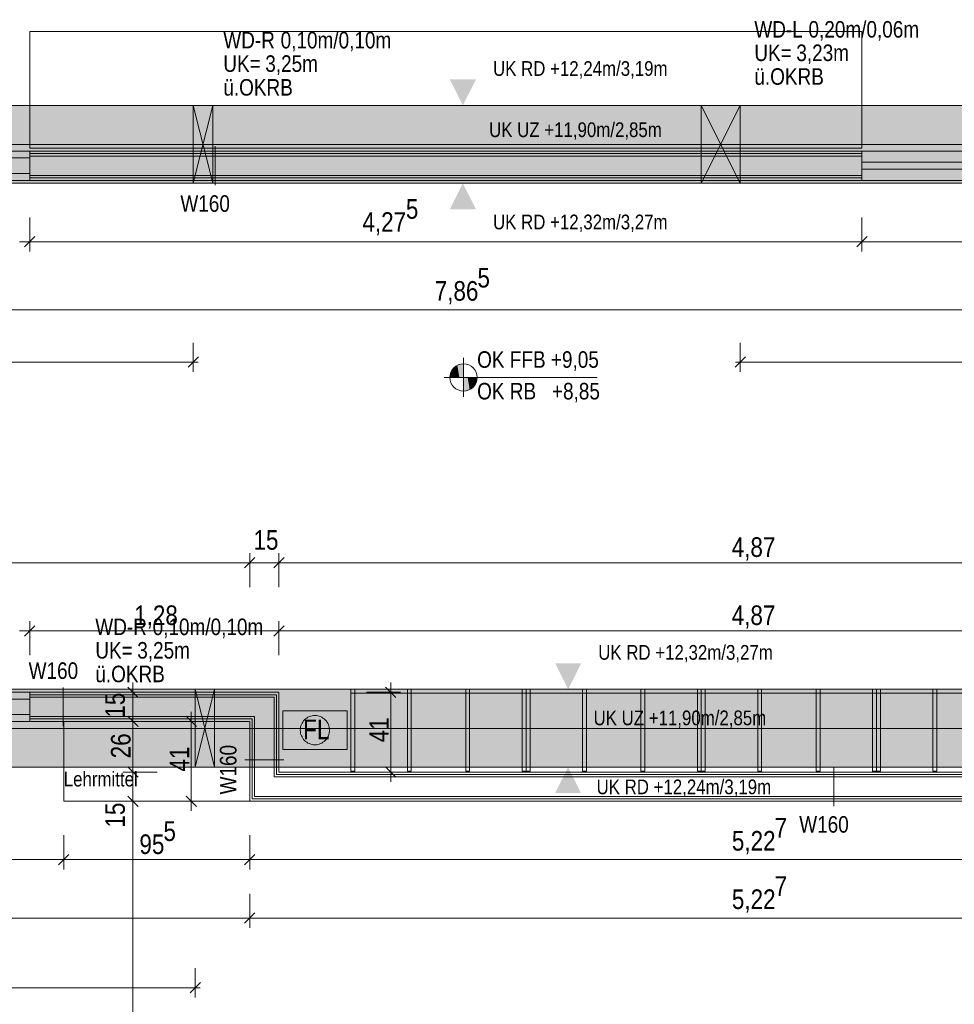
# Model space of a CAD drawing. Extents: x -620 to 300, y 62 to 1112.
# Tile 54 of 95: x -89 to 7, y 521 to 622. Entities that reach past the tile are written whole.
import ezdxf
from ezdxf.lldxf.tags import DXFTag

# ---------------------------------------------------------------- set-up
doc = ezdxf.new("R2010")
doc.units = 0
doc.layers.get('0').update_dxf_attribs({"lineweight": 13})
for name, color, linetype, lineweight, true_color in [('00 -Bauelemente -Dämmung innen', 7, 'Continuous', 9, 0xff7fe6), ('00 -Bauelemente -Gipskarton', 7, 'Continuous', 9, 0xff7fe6), ('00_Beschriftung UZ', 3, 'Continuous', 13, 0x00ff00), ('30 -34 Innenwände- 11 Durchbruch', 4, 'Continuous', 9, 0x00ffff), ('30 -34 Innenwände- 2 nichttragend', 7, 'Continuous', 18, 0xff7fe6), ('30 -34 Innenwände- 4 Türen_Fenster', 7, 'Continuous', 15, 0x9955ff), ('30 -35 Decken- 1 Konstruktion-Träger- Stahlbeton', 7, 'grob-A06G9S5M8I', 13, 0x33aa00), ('40 -47 Nutzungspez. Anlagen- 4 Feuerlöschanlagen', 7, 'Continuous', 9, 0xff7fff), ('60- 61 allgemeine Ausstattung- 1 Möbel', 7, 'Continuous', 9, 0x00cccc), ('70 -72 Beschriftung- 1 Beschriftung allgemein', 7, 'Continuous', 9, 0xff6633), ('70 -76 Bemaßung- 2 Allgemein', 9, 'Continuous', 5, 0x808080), ('iwb_Schraffur_Unterzug', 7, 'Continuous', 5, 0xffffcc)]:
    doc.layers.add(name, color=color, linetype=linetype, lineweight=lineweight, true_color=true_color)
for name, color, linetype, lineweight in [('70 -71 Achsen- 1 Gebäudeachsen', 7, 'STRICHPUNKT2-A06G9S5N8I', 18), ('70 -72 Beschriftung- 5 Höhenkoten', 7, 'Continuous', 15), ('70 -75 Raumstempel- 3 Wandstempel', 7, 'Continuous', 50)]:
    doc.layers.add(name, color=color, linetype=linetype, lineweight=lineweight)
doc.styles.get("Standard").update_dxf_attribs({"font": 'ARIALN.TTF'})
tags = doc.linetypes.add('fein_strichliert-A06G9S5O8I', pattern=[4, 1, -2, 1]).pattern_tags.tags
tags[8:9] = [DXFTag(74, 4), DXFTag(75, 0), DXFTag(340, '0'), DXFTag(46, 0.0), DXFTag(50, 0.0), DXFTag(44, 0.0), DXFTag(45, 0.0)]
tags[6:7] = [DXFTag(74, 4), DXFTag(75, 0), DXFTag(340, '0'), DXFTag(46, 0.0), DXFTag(50, 0.0), DXFTag(44, 0.0), DXFTag(45, 0.0)]
tags[4:5] = [DXFTag(74, 4), DXFTag(75, 0), DXFTag(340, '0'), DXFTag(46, 0.0), DXFTag(50, 0.0), DXFTag(44, 0.0), DXFTag(45, 0.0)]
tags = doc.linetypes.add('grob-A06G9S5M8I', pattern=[14, 3, -8, 3]).pattern_tags.tags
tags[8:9] = [DXFTag(74, 4), DXFTag(75, 0), DXFTag(340, '0'), DXFTag(46, 0.0), DXFTag(50, 0.0), DXFTag(44, 0.0), DXFTag(45, 0.0)]
tags[6:7] = [DXFTag(74, 4), DXFTag(75, 0), DXFTag(340, '0'), DXFTag(46, 0.0), DXFTag(50, 0.0), DXFTag(44, 0.0), DXFTag(45, 0.0)]
tags[4:5] = [DXFTag(74, 4), DXFTag(75, 0), DXFTag(340, '0'), DXFTag(46, 0.0), DXFTag(50, 0.0), DXFTag(44, 0.0), DXFTag(45, 0.0)]
tags = doc.linetypes.add('STRICHPUNKT2-A06G9S5N8I', pattern=[12.7, 6.35, -3.175, 0, -3.175]).pattern_tags.tags
tags[10:11] = [DXFTag(74, 4), DXFTag(75, 0), DXFTag(340, '0'), DXFTag(46, 0.0), DXFTag(50, 0.0), DXFTag(44, 0.0), DXFTag(45, 0.0)]
tags[8:9] = [DXFTag(74, 4), DXFTag(75, 0), DXFTag(340, '0'), DXFTag(46, 0.0), DXFTag(50, 0.0), DXFTag(44, 0.0), DXFTag(45, 0.0)]
tags[6:7] = [DXFTag(74, 4), DXFTag(75, 0), DXFTag(340, '0'), DXFTag(46, 0.0), DXFTag(50, 0.0), DXFTag(44, 0.0), DXFTag(45, 0.0)]
tags[4:5] = [DXFTag(74, 4), DXFTag(75, 0), DXFTag(340, '0'), DXFTag(46, 0.0), DXFTag(50, 0.0), DXFTag(44, 0.0), DXFTag(45, 0.0)]

# ---------------------------------------------------------------- blocks, each defined once
blk = doc.blocks.new('Referenz-A06G9S5P8I')
at = {"layer": '00 -Bauelemente -Dämmung innen', "color": 0, "linetype": 'Continuous', "lineweight": -2, "ltscale": 0.13}
for p, q in [((-87.55, 608.27), (-2.05, 608.27)), ((-87.55, 606.27), (-2.05, 606.27)), ((-87.55, 552.67), (-62.45, 552.67)), ((-62.45, 552.67), (-62.45, 544.47)), ((-87.55, 550.67), (-64.45, 550.67)), ((-64.45, 550.67), (-64.45, 542.47)), ((-62.45, 544.47), (41.09, 544.47)), ((-64.45, 542.47), (41.09, 542.47))]:
    blk.add_line(p, q, dxfattribs=at)
at = {"layer": '00 -Bauelemente -Gipskarton', "color": 0, "linetype": 'Continuous', "lineweight": -2, "ltscale": 0.13}
for p, q in [((-87.55, 608.77), (-2.05, 608.77)), ((-87.55, 608.52), (-2.05, 608.52)), ((-87.55, 608.27), (-2.05, 608.27)), ((-87.55, 606.27), (-2.05, 606.27)), ((-87.55, 606.02), (-2.05, 606.02)), ((-87.55, 605.77), (-2.05, 605.77)), ((-87.55, 553.17), (-61.95, 553.17)), ((-87.55, 552.92), (-62.2, 552.92)), ((-87.55, 552.67), (-62.45, 552.67)), ((-62.45, 552.67), (-62.45, 544.47)), ((-62.2, 552.92), (-62.2, 544.72)), ((-61.95, 553.17), (-61.95, 544.97)), ((-87.55, 550.67), (-64.45, 550.67)), ((-64.45, 550.67), (-64.45, 542.47)), ((-87.55, 550.42), (-64.7, 550.42)), ((-87.55, 550.17), (-64.95, 550.17)), ((-64.95, 550.17), (-64.95, 541.97)), ((-64.7, 550.42), (-64.7, 542.22)), ((-62.45, 544.47), (41.09, 544.47)), ((-62.2, 544.72), (41.09, 544.72)), ((-61.95, 544.97), (41.09, 544.97)), ((-64.45, 542.47), (41.09, 542.47)), ((-64.95, 541.97), (41.09, 541.97)), ((-64.7, 542.22), (41.09, 542.22))]:
    blk.add_line(p, q, dxfattribs=at)
at = {"layer": '00_Beschriftung UZ', "color": 0, "lineweight": -2}
for points in [[(-44.38, 616.14), (-43.05, 613.47), (-41.71, 616.14)], [(-44.38, 610.8), (-43.05, 613.47), (-41.71, 610.81)], [(-44.38, 608.14), (-43.05, 605.47), (-41.71, 608.14)], [(-44.38, 602.8), (-43.05, 605.47), (-41.71, 602.81)], [(-33.57, 556.14), (-32.23, 553.47), (-30.9, 556.14)], [(-33.57, 550.8), (-32.23, 553.47), (-30.9, 550.81)], [(-33.57, 548.14), (-32.23, 545.47), (-30.9, 548.14)], [(-33.57, 542.8), (-32.23, 545.47), (-30.9, 542.81)]]:
    blk.add_solid(points, dxfattribs=at)
at = {"layer": '30 -34 Innenwände- 11 Durchbruch', "color": 0, "linetype": 'Continuous', "lineweight": -2, "ltscale": 0.13}
for p, q in [((-70.75, 613.47), (-68.75, 613.47)), ((-68.75, 613.47), (-70.75, 605.47)), ((-68.75, 605.47), (-70.75, 613.47)), ((-70.75, 605.47), (-70.75, 613.47)), ((-70.75, 613.47), (-68.75, 605.47)), ((-68.75, 613.47), (-70.75, 605.47)), ((-68.75, 605.47), (-68.75, 613.47)), ((-18.55, 613.47), (-14.55, 613.47)), ((-14.55, 613.47), (-18.55, 605.47)), ((-14.55, 605.47), (-18.55, 613.47)), ((-18.55, 605.47), (-18.55, 613.47)), ((-18.55, 613.47), (-14.55, 605.47)), ((-14.55, 613.47), (-18.55, 605.47)), ((-14.55, 605.47), (-14.55, 613.47)), ((-70.75, 605.47), (-68.75, 605.47)), ((-18.55, 605.47), (-14.55, 605.47)), ((-70.55, 553.47), (-68.55, 553.47)), ((-68.55, 553.47), (-70.55, 545.47)), ((-68.55, 545.47), (-70.55, 553.47)), ((-70.55, 545.47), (-70.55, 553.47)), ((-70.55, 553.47), (-68.55, 545.47)), ((-68.55, 553.47), (-70.55, 545.47)), ((-68.55, 545.47), (-68.55, 553.47)), ((-70.55, 545.47), (-68.55, 545.47))]:
    blk.add_line(p, q, dxfattribs=at)
at = {"layer": '30 -34 Innenwände- 11 Durchbruch', "color": 0, "lineweight": -2}
for points in [[(-70.75, 605.47), (-70.75, 613.47), (-69.75, 609.47)], [(-68.75, 605.47), (-69.75, 609.47), (-68.75, 613.47)], [(-18.55, 605.47), (-18.55, 613.47), (-16.55, 609.47)], [(-14.55, 605.47), (-16.55, 609.47), (-14.55, 613.47)], [(-70.55, 545.47), (-70.55, 553.47), (-69.55, 549.47)], [(-68.55, 545.47), (-69.55, 549.47), (-68.55, 553.47)]]:
    blk.add_solid(points, dxfattribs=at)
at = {"layer": '30 -34 Innenwände- 2 nichttragend', "color": 0, "linetype": 'Continuous', "lineweight": -2, "ltscale": 0.13}
for p, q in [((-87.55, 608.52), (-87.55, 608.77)), ((-87.55, 608.77), (-2.05, 608.77)), ((-87.55, 608.27), (-87.55, 608.52)), ((-87.55, 605.77), (-87.55, 608.52)), ((-87.55, 606.27), (-87.55, 608.27)), ((-2.05, 608.52), (-2.05, 608.77)), ((-2.05, 608.27), (-2.05, 608.52)), ((-2.05, 605.77), (-2.05, 608.52)), ((-2.05, 606.27), (-2.05, 608.27)), ((-87.55, 606.02), (-87.55, 606.27)), ((-2.05, 606.02), (-2.05, 606.27)), ((-87.55, 605.77), (-87.55, 606.02)), ((-87.55, 605.77), (-2.05, 605.77)), ((-2.05, 605.77), (-2.05, 606.02)), ((-87.55, 553.17), (-61.95, 553.17)), ((-87.55, 552.92), (-87.55, 553.17)), ((-87.55, 550.17), (-87.55, 552.92)), ((-87.55, 552.67), (-87.55, 552.92)), ((-87.55, 550.67), (-87.55, 552.67)), ((-61.95, 553.17), (-61.95, 544.97)), ((-87.55, 550.42), (-87.55, 550.67)), ((-87.55, 550.17), (-87.55, 550.42)), ((-87.55, 550.17), (-64.95, 550.17)), ((-64.95, 550.17), (-64.95, 541.97)), ((-61.95, 544.97), (41.09, 544.97)), ((-64.95, 541.97), (41.09, 541.97))]:
    blk.add_line(p, q, dxfattribs=at)
at = {"layer": '30 -34 Innenwände- 4 Türen_Fenster', "color": 0, "linetype": 'grob-A06G9S5M8I', "lineweight": -2, "ltscale": 0.13}
for p, q in [((-121.55, 608.77), (-87.55, 608.77)), ((-121.55, 605.77), (-87.55, 605.77)), ((-121.55, 553.17), (-87.55, 553.17)), ((-121.55, 550.17), (-87.55, 550.17))]:
    blk.add_line(p, q, dxfattribs=at)
at = {"layer": '30 -34 Innenwände- 4 Türen_Fenster', "color": 0, "linetype": 'Continuous', "lineweight": -2, "ltscale": 0.13}
for p, q in [((-2.05, 608.77), (31.95, 608.77)), ((-2.05, 607.63), (-2.05, 608.77)), ((-102.15, 608.07), (-87.55, 608.07)), ((-87.55, 608.07), (-87.55, 606.47)), ((-2.05, 606.91), (-2.05, 607.63)), ((-2.05, 607.63), (31.95, 607.63)), ((-87.55, 606.47), (-102.15, 606.47)), ((-2.05, 606.91), (-2.05, 605.77)), ((31.95, 606.91), (-2.05, 606.91)), ((-2.05, 605.77), (31.95, 605.77)), ((-102.15, 552.47), (-87.55, 552.47)), ((-87.55, 552.47), (-87.55, 550.87)), ((-87.55, 550.87), (-102.15, 550.87))]:
    blk.add_line(p, q, dxfattribs=at)
at = {"layer": '30 -35 Decken- 1 Konstruktion-Träger- Stahlbeton', "color": 0, "lineweight": -2}
for p, q in [((-451.55, 613.47), (35.45, 613.47)), ((-451.55, 605.47), (35.45, 605.47)), ((35.45, 553.47), (-451.55, 553.47)), ((35.45, 545.47), (-451.55, 545.47))]:
    blk.add_line(p, q, dxfattribs=at)
at = {"layer": '40 -47 Nutzungspez. Anlagen- 4 Feuerlöschanlagen', "color": 0, "linetype": 'Continuous', "lineweight": -2, "ltscale": 0.13}
for p, q in [((-61.55, 547.27), (-61.55, 551.27)), ((-61.55, 551.27), (-54.95, 551.27)), ((-59.31, 550.33), (-59.2, 550.43)), ((-59.2, 550.43), (-59.08, 550.52)), ((-59.08, 550.52), (-58.96, 550.6)), ((-58.96, 550.6), (-58.82, 550.66)), ((-58.82, 550.66), (-58.68, 550.71)), ((-58.68, 550.71), (-58.54, 550.75)), ((-58.54, 550.75), (-58.4, 550.77)), ((-58.4, 550.77), (-58.25, 550.77)), ((-58.25, 550.77), (-58.1, 550.77)), ((-58.1, 550.77), (-57.96, 550.75)), ((-57.96, 550.75), (-57.81, 550.71)), ((-57.81, 550.71), (-57.68, 550.66)), ((-57.68, 550.66), (-57.54, 550.6)), ((-57.54, 550.6), (-57.42, 550.52)), ((-57.42, 550.52), (-57.3, 550.43)), ((-57.3, 550.43), (-57.19, 550.33)), ((-54.95, 551.27), (-54.95, 547.27)), ((-59.75, 549.27), (-59.74, 549.42)), ((-59.74, 549.42), (-59.72, 549.57)), ((-59.72, 549.57), (-59.68, 549.71)), ((-59.68, 549.71), (-59.64, 549.85)), ((-59.64, 549.85), (-59.57, 549.98)), ((-59.57, 549.98), (-59.5, 550.11)), ((-59.5, 550.11), (-59.41, 550.23)), ((-59.41, 550.23), (-59.31, 550.33)), ((-57.19, 550.33), (-57.09, 550.23)), ((-57.09, 550.23), (-57, 550.11)), ((-57, 550.11), (-56.93, 549.98)), ((-56.93, 549.98), (-56.86, 549.85)), ((-56.86, 549.85), (-56.81, 549.71)), ((-56.81, 549.71), (-56.78, 549.57)), ((-56.78, 549.57), (-56.76, 549.42)), ((-56.76, 549.42), (-56.75, 549.27)), ((-59.74, 549.13), (-59.75, 549.27)), ((-59.72, 548.98), (-59.74, 549.13)), ((-59.68, 548.84), (-59.72, 548.98)), ((-59.64, 548.7), (-59.68, 548.84)), ((-59.57, 548.57), (-59.64, 548.7)), ((-59.5, 548.44), (-59.57, 548.57)), ((-59.41, 548.32), (-59.5, 548.44)), ((-57, 548.44), (-57.09, 548.32)), ((-56.93, 548.57), (-57, 548.44)), ((-56.86, 548.7), (-56.93, 548.57)), ((-56.81, 548.84), (-56.86, 548.7)), ((-56.78, 548.98), (-56.81, 548.84)), ((-56.76, 549.13), (-56.78, 548.98)), ((-56.75, 549.27), (-56.76, 549.13)), ((-59.31, 548.21), (-59.41, 548.32)), ((-59.2, 548.11), (-59.31, 548.21)), ((-59.08, 548.03), (-59.2, 548.11)), ((-58.96, 547.95), (-59.08, 548.03)), ((-58.82, 547.89), (-58.96, 547.95)), ((-58.68, 547.84), (-58.82, 547.89)), ((-58.54, 547.8), (-58.68, 547.84)), ((-58.4, 547.78), (-58.54, 547.8)), ((-58.25, 547.77), (-58.4, 547.78)), ((-58.1, 547.78), (-58.25, 547.77)), ((-57.96, 547.8), (-58.1, 547.78)), ((-57.81, 547.84), (-57.96, 547.8)), ((-57.68, 547.89), (-57.81, 547.84)), ((-57.54, 547.95), (-57.68, 547.89)), ((-57.42, 548.03), (-57.54, 547.95)), ((-57.3, 548.11), (-57.42, 548.03)), ((-57.19, 548.21), (-57.3, 548.11)), ((-57.09, 548.32), (-57.19, 548.21)), ((-54.95, 547.27), (-61.55, 547.27))]:
    blk.add_line(p, q, dxfattribs=at)
at = {"layer": '60- 61 allgemeine Ausstattung- 1 Möbel', "color": 0, "linetype": 'Continuous', "lineweight": -2, "ltscale": 0.13}
for p, q in [((-87.55, 609.07), (-87.55, 621.07)), ((-87.55, 621.07), (-2.05, 621.07)), ((-2.05, 621.07), (-2.05, 609.07)), ((-2.05, 609.07), (-87.55, 609.07))]:
    blk.add_line(p, q, dxfattribs=at)
at = {"layer": '60- 61 allgemeine Ausstattung- 1 Möbel', "color": 0, "linetype": 'fein_strichliert-A06G9S5O8I', "lineweight": -2, "ltscale": 0.13}
for p, q in [((-54.55, 545.07), (-54.55, 553.47)), ((-54.55, 553.47), (-54.15, 553.47)), ((-54.55, 553.07), (-54.55, 553.47)), ((-54.55, 553.47), (35.45, 553.47)), ((-54.15, 553.47), (-54.15, 545.07)), ((-48.75, 545.07), (-48.75, 553.47)), ((-48.75, 553.47), (-48.35, 553.47)), ((-48.35, 553.47), (-48.35, 545.07)), ((-42.75, 545.07), (-42.75, 553.47)), ((-42.75, 553.47), (-42.35, 553.47)), ((-42.35, 553.47), (-42.35, 545.07)), ((-36.95, 545.07), (-36.95, 553.47)), ((-36.95, 553.47), (-36.55, 553.47)), ((-36.55, 545.07), (-36.55, 553.47)), ((-36.55, 553.47), (-36.15, 553.47)), ((-36.55, 553.47), (-36.55, 545.07)), ((-36.15, 553.47), (-36.15, 545.07)), ((-30.75, 545.07), (-30.75, 553.47)), ((-30.75, 553.47), (-30.35, 553.47)), ((-30.35, 553.47), (-30.35, 545.07)), ((-24.75, 545.07), (-24.75, 553.47)), ((-24.75, 553.47), (-24.35, 553.47)), ((-24.35, 553.47), (-24.35, 545.07)), ((-18.95, 545.07), (-18.95, 553.47)), ((-18.95, 553.47), (-18.55, 553.47)), ((-18.55, 545.07), (-18.55, 553.47)), ((-18.55, 553.47), (-18.15, 553.47)), ((-18.55, 553.47), (-18.55, 545.07)), ((-18.15, 553.47), (-18.15, 545.07)), ((-12.75, 545.07), (-12.75, 553.47)), ((-12.75, 553.47), (-12.35, 553.47)), ((-12.35, 553.47), (-12.35, 545.07)), ((-6.75, 545.07), (-6.75, 553.47)), ((-6.75, 553.47), (-6.35, 553.47)), ((-6.35, 553.47), (-6.35, 545.07)), ((-0.95, 545.07), (-0.95, 553.47)), ((-0.95, 553.47), (-0.55, 553.47)), ((-0.55, 545.07), (-0.55, 553.47)), ((-0.55, 553.47), (-0.15, 553.47)), ((-0.55, 553.47), (-0.55, 545.07)), ((-0.15, 553.47), (-0.15, 545.07)), ((5.25, 545.07), (5.25, 553.47)), ((5.25, 553.47), (5.65, 553.47)), ((5.65, 553.47), (5.65, 545.07)), ((35.45, 553.07), (-54.55, 553.07)), ((-54.15, 545.07), (-54.55, 545.07)), ((-48.35, 545.07), (-48.75, 545.07)), ((-42.35, 545.07), (-42.75, 545.07)), ((-36.55, 545.07), (-36.95, 545.07)), ((-36.15, 545.07), (-36.55, 545.07)), ((-30.35, 545.07), (-30.75, 545.07)), ((-24.35, 545.07), (-24.75, 545.07)), ((-18.55, 545.07), (-18.95, 545.07)), ((-18.15, 545.07), (-18.55, 545.07)), ((-12.35, 545.07), (-12.75, 545.07)), ((-6.35, 545.07), (-6.75, 545.07)), ((-0.55, 545.07), (-0.95, 545.07)), ((-0.15, 545.07), (-0.55, 545.07)), ((5.65, 545.07), (5.25, 545.07))]:
    blk.add_line(p, q, dxfattribs=at)
at = {"layer": '60- 61 allgemeine Ausstattung- 1 Möbel', "color": 0, "lineweight": -2}
for p, q in [((-84.05, 550.17), (-64.95, 550.17)), ((-84.05, 541.97), (-84.05, 550.17)), ((-64.95, 550.17), (-64.95, 541.97)), ((-64.95, 541.97), (-84.05, 541.97))]:
    blk.add_line(p, q, dxfattribs=at)
at = {"layer": '70 -71 Achsen- 1 Gebäudeachsen', "color": 0, "linetype": 'STRICHPUNKT2-A06G9S5N8I', "lineweight": -2, "ltscale": 0.13}
for p, q in [((-538.63, 609.45), (76.53, 609.45)), ((-538.63, 549.45), (76.53, 549.45))]:
    blk.add_line(p, q, dxfattribs=at)
at = {"layer": '70 -72 Beschriftung- 5 Höhenkoten', "color": 0, "linetype": 'Continuous', "lineweight": -2, "ltscale": 0.13}
for p, q in [((-42.98, 583.52), (-42.98, 587.52)), ((-42.98, 586.92), (-42.98, 585.52)), ((-42.98, 585.52), (-42.98, 586.92)), ((-44.98, 585.52), (-29.26, 585.52)), ((-44.38, 585.52), (-42.98, 585.52)), ((-42.98, 585.52), (-44.38, 585.52)), ((-42.98, 585.52), (-41.58, 585.52)), ((-41.58, 585.52), (-42.98, 585.52)), ((-42.98, 585.52), (-42.98, 584.12)), ((-42.98, 584.12), (-42.98, 585.52))]:
    blk.add_line(p, q, dxfattribs=at)
for major_axis in [(0, 1.4), (1.4, 0), (-1.4, 0), (0, -1.4)]:
    blk.add_ellipse((-42.98, 585.52), major_axis=major_axis, ratio=1, start_param=0, end_param=1.570796, dxfattribs=at)
at = {"layer": '70 -72 Beschriftung- 5 Höhenkoten', "color": 0, "lineweight": -2}
for points in [[(-43.41, 585.52), (-43.62, 586.77), (-43.41, 586.85)], [(-43.2, 585.52), (-43.41, 586.85), (-43.2, 586.91)], [(-43.41, 585.52), (-43.41, 586.85), (-43.2, 585.52)], [(-42.98, 585.52), (-43.2, 586.91), (-42.98, 586.92)], [(-43.2, 585.52), (-43.2, 586.91), (-42.98, 585.52)], [(-44.31, 585.52), (-44.36, 585.74), (-44.31, 585.96)], [(-44.23, 585.52), (-44.31, 585.96), (-44.23, 586.16)], [(-44.31, 585.52), (-44.31, 585.96), (-44.23, 585.52)], [(-44.11, 585.52), (-44.23, 586.16), (-44.11, 586.35)], [(-44.23, 585.52), (-44.23, 586.16), (-44.11, 585.52)], [(-43.97, 585.52), (-44.11, 586.35), (-43.97, 586.51)], [(-44.11, 585.52), (-44.11, 586.35), (-43.97, 585.52)], [(-43.8, 585.52), (-43.97, 586.51), (-43.8, 586.66)], [(-43.97, 585.52), (-43.97, 586.51), (-43.8, 585.52)], [(-43.62, 585.52), (-43.8, 586.66), (-43.62, 586.77)], [(-43.8, 585.52), (-43.8, 586.66), (-43.62, 585.52)], [(-43.62, 585.52), (-43.62, 586.77), (-43.41, 585.52)], [(-44.36, 585.52), (-44.38, 585.52), (-44.36, 585.74)], [(-44.36, 585.52), (-44.36, 585.74), (-44.31, 585.52)], [(-42.98, 584.12), (-42.98, 585.52), (-42.76, 584.14)], [(-42.76, 584.14), (-42.98, 585.52), (-42.76, 585.52)], [(-42.76, 584.14), (-42.76, 585.52), (-42.55, 584.19)], [(-42.55, 584.19), (-42.76, 585.52), (-42.55, 585.52)], [(-42.55, 584.19), (-42.55, 585.52), (-42.35, 584.28)], [(-42.35, 584.28), (-42.55, 585.52), (-42.35, 585.52)], [(-42.35, 584.28), (-42.35, 585.52), (-42.16, 584.39)], [(-42.16, 584.39), (-42.35, 585.52), (-42.16, 585.52)], [(-42.16, 584.39), (-42.16, 585.52), (-41.99, 584.53)], [(-41.99, 584.53), (-42.16, 585.52), (-41.99, 585.52)], [(-41.99, 584.53), (-41.99, 585.52), (-41.85, 584.7)], [(-41.85, 584.7), (-41.99, 585.52), (-41.85, 585.52)], [(-41.85, 584.7), (-41.85, 585.52), (-41.73, 584.89)], [(-41.73, 584.89), (-41.85, 585.52), (-41.73, 585.52)], [(-41.73, 584.89), (-41.73, 585.52), (-41.65, 585.09)], [(-41.65, 585.09), (-41.73, 585.52), (-41.65, 585.52)], [(-41.65, 585.09), (-41.65, 585.52), (-41.6, 585.3)], [(-41.6, 585.3), (-41.65, 585.52), (-41.6, 585.52)], [(-41.6, 585.3), (-41.6, 585.52), (-41.58, 585.52)]]:
    blk.add_solid(points, dxfattribs=at)
at = {"layer": '70 -75 Raumstempel- 3 Wandstempel', "color": 0, "linetype": 'Continuous', "lineweight": -2, "ltscale": 0.13}
for p, q in [((-68.5, 605.27), (-68.5, 609.27)), ((-84.1, 553.67), (-84.1, 549.67)), ((-65.45, 546.23), (-61.45, 546.23)), ((-4.93, 541.47), (-4.93, 545.47))]:
    blk.add_line(p, q, dxfattribs=at)
at = {"layer": '70 -76 Bemaßung- 2 Allgemein', "color": 0, "linetype": 'Continuous', "lineweight": -2, "ltscale": 0.13}
for p, q in [((-87.55, 601.97), (-87.55, 598.47)), ((-87.55, 601.97), (-87.55, 598.47)), ((-2.05, 601.97), (-2.05, 598.47)), ((-2.05, 601.97), (-2.05, 598.47)), ((-87.02, 600), (-88.08, 598.94)), ((-88.08, 598.94), (-87.02, 600)), ((-1.52, 600), (-2.58, 598.94)), ((-2.58, 598.94), (-1.52, 600)), ((-86.55, 599.47), (-88.61, 599.47)), ((-88.55, 599.47), (-86.49, 599.47)), ((-3.11, 599.47), (-86.49, 599.47)), ((-1.05, 599.47), (-3.11, 599.47)), ((-3.05, 599.47), (-0.99, 599.47)), ((30.89, 599.47), (-0.99, 599.47)), ((34.39, 592.47), (-120.79, 592.47)), ((-70.75, 589.09), (-70.75, 586.09)), ((-14.55, 589.09), (-14.55, 586.09)), ((-71.81, 587.09), (-120.49, 587.09)), ((-70.25, 587.09), (-71.81, 587.09)), ((-70.22, 587.62), (-71.28, 586.56)), ((-15.08, 586.56), (-14.02, 587.62)), ((-15.05, 587.09), (-13.49, 587.09)), ((34.39, 587.09), (-13.49, 587.09)), ((-64.42, 567), (-65.48, 565.94)), ((-64.42, 567), (-65.48, 565.94)), ((-64.95, 563.97), (-64.95, 567.47)), ((-64.95, 563.97), (-64.95, 567.47)), ((-62.48, 565.94), (-61.42, 567)), ((-62.48, 565.94), (-61.42, 567)), ((-61.95, 563.97), (-61.95, 567.47)), ((-61.95, 563.97), (-61.95, 567.47)), ((-66.01, 566.47), (-119.99, 566.47)), ((-66.01, 566.47), (-67.07, 566.47)), ((-63.95, 566.47), (-66.01, 566.47)), ((-63.95, 566.47), (-66.01, 566.47)), ((-61.95, 566.47), (-64.95, 566.47)), ((-62.95, 566.47), (-60.89, 566.47)), ((-62.95, 566.47), (-60.89, 566.47)), ((-60.89, 566.47), (-59.83, 566.47)), ((34.39, 566.47), (-60.89, 566.47)), ((-87.02, 560), (-88.08, 558.94)), ((-88.08, 558.94), (-87.02, 560)), ((-87.55, 556.97), (-87.55, 560.47)), ((-87.55, 556.97), (-87.55, 560.47)), ((-61.42, 560), (-62.48, 558.94)), ((-62.48, 558.94), (-61.42, 560)), ((-61.95, 556.97), (-61.95, 560.47)), ((-61.95, 556.97), (-61.95, 560.47)), ((-86.55, 559.47), (-88.61, 559.47)), ((-88.55, 559.47), (-86.49, 559.47)), ((-63.01, 559.47), (-86.49, 559.47)), ((-60.95, 559.47), (-63.01, 559.47)), ((-62.95, 559.47), (-60.89, 559.47)), ((34.39, 559.47), (-60.89, 559.47)), ((-77.48, 553.7), (-76.42, 552.64)), ((-76.95, 554.17), (-76.95, 552.11)), ((-50.98, 553.7), (-49.92, 552.64)), ((-50.45, 554.17), (-50.45, 552.11)), ((-74.45, 553.17), (-77.95, 553.17)), ((-52.95, 553.17), (-49.45, 553.17)), ((-76.95, 551.23), (-76.95, 552.11)), ((-50.45, 546.03), (-50.45, 552.11)), ((-76.42, 549.64), (-77.48, 550.7)), ((-77.48, 550.7), (-76.42, 549.64)), ((-76.95, 549.17), (-76.95, 551.23)), ((-76.95, 551.17), (-76.95, 549.11)), ((-71.48, 550.7), (-70.42, 549.64)), ((-70.95, 551.17), (-70.95, 549.11)), ((-74.45, 550.17), (-77.95, 550.17)), ((-74.45, 550.17), (-77.95, 550.17)), ((-68.45, 550.17), (-71.95, 550.17)), ((-76.95, 546.03), (-76.95, 549.11)), ((-70.95, 549.11), (-70.95, 543.03)), ((-76.95, 546.03), (-76.95, 547.09)), ((-76.42, 544.44), (-77.48, 545.5)), ((-76.42, 544.44), (-77.48, 545.5)), ((-76.95, 543.97), (-76.95, 546.03)), ((-76.95, 543.97), (-76.95, 546.03)), ((-49.92, 544.44), (-50.98, 545.5)), ((-50.45, 543.97), (-50.45, 546.03)), ((-74.45, 544.97), (-77.95, 544.97)), ((-74.45, 544.97), (-77.95, 544.97)), ((-76.95, 541.97), (-76.95, 544.97)), ((-52.95, 544.97), (-49.45, 544.97)), ((-77.48, 542.5), (-76.42, 541.44)), ((-77.48, 542.5), (-76.42, 541.44)), ((-76.95, 542.97), (-76.95, 540.91)), ((-76.95, 542.97), (-76.95, 540.91)), ((-70.42, 541.44), (-71.48, 542.5)), ((-70.95, 540.97), (-70.95, 543.03)), ((-74.45, 541.97), (-77.95, 541.97)), ((-74.45, 541.97), (-77.95, 541.97)), ((-68.45, 541.97), (-71.95, 541.97)), ((-76.95, 540.91), (-76.95, 539.85)), ((-76.95, 389.53), (-76.95, 540.91)), ((-84.05, 538.47), (-84.05, 534.97)), ((-84.05, 538.47), (-84.05, 534.97)), ((-64.95, 538.47), (-64.95, 534.97)), ((-64.95, 538.47), (-64.95, 534.97)), ((-83.52, 536.5), (-84.58, 535.44)), ((-84.58, 535.44), (-83.52, 536.5)), ((-64.42, 536.5), (-65.48, 535.44)), ((-65.48, 535.44), (-64.42, 536.5)), ((-85.11, 535.97), (-119.99, 535.97)), ((-83.05, 535.97), (-85.11, 535.97)), ((-85.05, 535.97), (-82.99, 535.97)), ((-66.01, 535.97), (-82.99, 535.97)), ((-63.95, 535.97), (-66.01, 535.97)), ((-65.95, 535.97), (-63.89, 535.97)), ((38.53, 535.97), (-63.89, 535.97)), ((-64.95, 532.47), (-64.95, 528.97)), ((-64.95, 532.47), (-64.95, 528.97)), ((-64.42, 530.5), (-65.48, 529.44)), ((-65.48, 529.44), (-64.42, 530.5)), ((-66.01, 529.97), (-119.69, 529.97)), ((-63.95, 529.97), (-66.01, 529.97)), ((-65.95, 529.97), (-63.89, 529.97)), ((38.53, 529.97), (-63.89, 529.97)), ((-70.55, 524.81), (-70.55, 521.81)), ((-70.02, 523.35), (-71.08, 522.28)), ((-71.61, 522.81), (-120.49, 522.81)), ((-70.05, 522.81), (-71.61, 522.81))]:
    blk.add_line(p, q, dxfattribs=at)
at = {"layer": '00_Beschriftung UZ', "color": 0, "linetype": 'ByBlock', "lineweight": -2, "ltscale": 0.13, "char_height": 1.5103, "attachment_point": 1}
for s, insert in [('{\\fArial Narrow;UK RD +12,24m/3,19m}', (-39.95, 618.02)), ('{\\fArial Narrow;UK UZ +11,90m/2,85m}', (-40.35, 611.73)), ('{\\fArial Narrow;UK RD +12,32m/3,27m}', (-39.95, 602.25)), ('{\\fArial Narrow;UK RD +12,32m/3,27m}', (-29.14, 558.02)), ('{\\fArial Narrow;UK UZ +11,90m/2,85m}', (-29.62, 551.29)), ('{\\fArial Narrow;UK RD +12,24m/3,19m}', (-29.31, 544.2))]:
    blk.add_mtext(s, dxfattribs=dict(at, insert=insert))
at = {"layer": '30 -34 Innenwände- 11 Durchbruch', "color": 0, "linetype": 'Continuous', "lineweight": -2, "ltscale": 0.13, "char_height": 1.7, "attachment_point": 1}
for s, insert in [('{\\fArial Narrow;0,20m/0,06m}', (-7.54, 622.14)), ('{\\fArial Narrow;WD-L}', (-13.1, 622.14)), ('{\\fArial Narrow;WD-R}', (-67.66, 621.03)), ('{\\fArial Narrow;0,10m/0,10m}', (-61.77, 621.03)), ('{\\fArial Narrow;UK=}', (-13.1, 619.73)), ('{\\fArial Narrow;3,23m}', (-8.79, 619.73)), ('{\\fArial Narrow;UK=}', (-67.66, 618.62)), ('{\\fArial Narrow;3,25m}', (-63.35, 618.62)), ('{\\fArial Narrow;ü.OKRB}', (-13.1, 617.29)), ('{\\fArial Narrow;ü.OKRB}', (-67.66, 616.18)), ('{\\fArial Narrow;WD-R}', (-80.81, 560.74)), ('{\\fArial Narrow;0,10m/0,10m}', (-74.92, 560.74)), ('{\\fArial Narrow;UK=}', (-80.81, 558.33)), ('{\\fArial Narrow;3,25m}', (-76.5, 558.33)), ('{\\fArial Narrow;ü.OKRB}', (-80.81, 555.9))]:
    blk.add_mtext(s, dxfattribs=dict(at, insert=insert))
at = {"layer": '40 -47 Nutzungspez. Anlagen- 4 Feuerlöschanlagen', "color": 0, "linetype": 'Continuous', "lineweight": -2, "ltscale": 0.13, "insert": (-59.45, 550.36), "char_height": 2.0138, "attachment_point": 1}
blk.add_mtext('{\\fArial Narrow;FL}', dxfattribs=at)
at = {"layer": '70 -72 Beschriftung- 1 Beschriftung allgemein', "color": 0, "linetype": 'Continuous', "lineweight": -2, "ltscale": 0.13, "insert": (-84.05, 545), "char_height": 1.5103, "attachment_point": 1}
blk.add_mtext('{\\fArial Narrow;Lehrmittel}', dxfattribs=at)
at = {"layer": '70 -72 Beschriftung- 5 Höhenkoten', "color": 0, "linetype": 'Continuous', "lineweight": -2, "ltscale": 0.13, "char_height": 1.7, "attachment_point": 1}
for s, insert in [('{\\fArial Narrow;OK FFB +9,05}', (-41.58, 588.21)), ('{\\fArial Narrow;OK RB   +8,85}', (-41.58, 584.96))]:
    blk.add_mtext(s, dxfattribs=dict(at, insert=insert))
at = {"layer": '70 -75 Raumstempel- 3 Wandstempel', "color": 0, "linetype": 'ByBlock', "lineweight": -2, "ltscale": 0.13, "char_height": 1.7, "attachment_point": 1}
for insert in [(-72.07, 604.24), (-87.66, 556.24), (-8.49, 540.44)]:
    blk.add_mtext('{\\fArial Narrow;W160}', dxfattribs=dict(at, insert=insert))
at = {"layer": '70 -75 Raumstempel- 3 Wandstempel', "color": 0, "linetype": 'ByBlock', "lineweight": -2, "ltscale": 0.13, "insert": (-68.01, 542.67), "char_height": 1.7, "attachment_point": 1, "rotation": 90}
blk.add_mtext('{\\fArial Narrow;W160}', dxfattribs=at)
at = {"layer": '70 -76 Bemaßung- 2 Allgemein', "color": 0, "linetype": 'Continuous', "lineweight": -2, "ltscale": 0.13, "char_height": 2.0138, "attachment_point": 1}
for s, insert in [('{\\fArial Narrow;5}', (-48.9, 603.84)), ('{\\fArial Narrow;4,27}', (-53.37, 602.5)), ('{\\fArial Narrow;5}', (-41.55, 596.77)), ('{\\fArial Narrow;7,86}', (-45.94, 595.42)), ('{\\fArial Narrow;15}', (-64.56, 569.83)), ('{\\fArial Narrow;4,87}', (-15.43, 569.09)), ('{\\fArial Narrow;1,28}', (-76.82, 562.09)), ('{\\fArial Narrow;4,87}', (-15.43, 562.09)), ('{\\fArial Narrow;5}', (-73.81, 539.9)), ('{\\fArial Narrow;7}', (-11.02, 540.25)), ('{\\fArial Narrow;95}', (-76.28, 538.56)), ('{\\fArial Narrow;5,22}', (-15.41, 538.91)), ('{\\fArial Narrow;7}', (-11.02, 534.25)), ('{\\fArial Narrow;5,22}', (-15.41, 532.91))]:
    blk.add_mtext(s, dxfattribs=dict(at, insert=insert))
at = {"layer": '70 -76 Bemaßung- 2 Allgemein', "color": 0, "linetype": 'Continuous', "lineweight": -2, "ltscale": 0.13, "char_height": 2.0138, "attachment_point": 1, "rotation": 90}
for s, insert in [('{\\fArial Narrow;15}', (-79.79, 550.56)), ('{\\fArial Narrow;41}', (-52.67, 548.02)), ('{\\fArial Narrow;26}', (-79.2, 546.38)), ('{\\fArial Narrow;41}', (-73.17, 545.02)), ('{\\fArial Narrow;15}', (-79.79, 539.26))]:
    blk.add_mtext(s, dxfattribs=dict(at, insert=insert))
blk = doc.blocks.new('Referenz-A06G9S5R8I')
at = {"layer": 'iwb_Schraffur_Unterzug', "linetype": 'Continuous', "ltscale": 0.13}
for points in [[(-538.63, 613.45), (76.53, 613.45), (76.53, 607.29)], [(-538.63, 613.45), (76.53, 607.29), (-538.63, 609.79)], [(-538.63, 609.79), (76.53, 607.29), (76.53, 605.45)], [(-538.63, 609.79), (76.53, 605.45), (-538.63, 605.45)], [(-451.55, 553.45), (35.42, 553.45), (-451.55, 545.45), (35.42, 545.45)]]:
    blk.add_solid(points, dxfattribs=at)

msp = doc.modelspace()

# ---------------------------------------------------------------- block references
at = {"color": 8, "lineweight": 13, "ltscale": 0.13, "true_color": 0x808080}
msp.add_blockref('Referenz-A06G9S5P8I', (0, 0), dxfattribs=at)
at = {"color": 8, "lineweight": 25, "ltscale": 0.25, "true_color": 0x808080}
msp.add_blockref('Referenz-A06G9S5R8I', (0, 0), dxfattribs=at)

doc.saveas('drawing.dxf')
